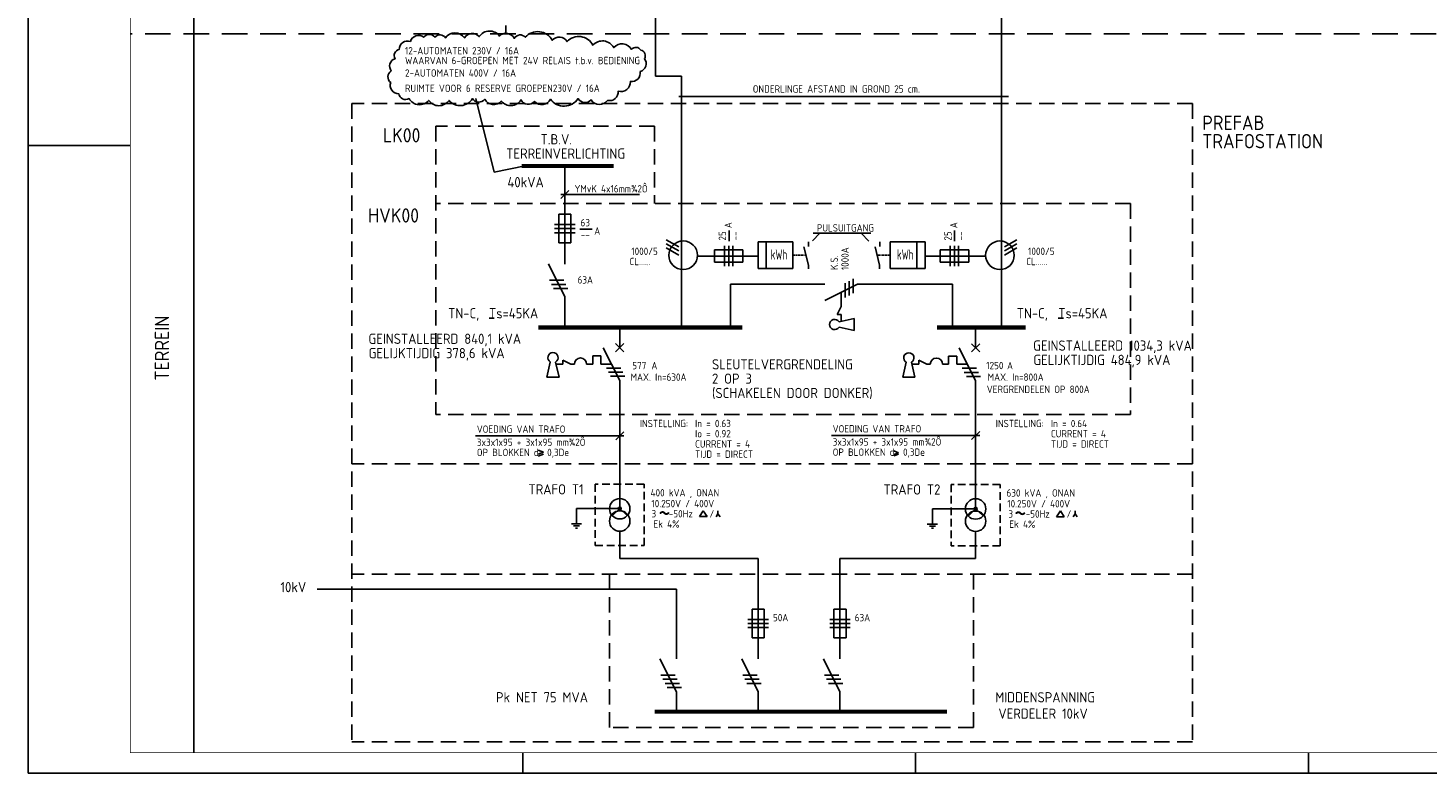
# Model space of a CAD drawing. Header units: millimetres. Extents: x 0 to 594, y 0 to 420.
# Tile 1 of 3: x 0 to 342, y 0 to 182. Entities that reach past the tile are written whole.
import ezdxf
from ezdxf.enums import TextEntityAlignment as Align

# ---------------------------------------------------------------- set-up
doc = ezdxf.new("R2010")
doc.units = ezdxf.units.MM
doc.linetypes.add('B0701', pattern=[9.375, 6.25, -3.125])
doc.linetypes.add('HIDDEN', pattern=[0.375, 0.25, -0.125])
for name, color, linetype in [('1', 7, 'CONTINUOUS'), ('40', 10, 'CONTINUOUS'), ('70', 1, 'CONTINUOUS'), ('71', 2, 'CONTINUOUS'), ('EL$2B---_KADER', 4, 'CONTINUOUS'), ('LIJN025', 10, 'CONTINUOUS'), ('LIJN035', 50, 'CONTINUOUS'), ('LIJN050', 90, 'CONTINUOUS'), ('LIJN070', 130, 'CONTINUOUS'), ('TEKST18', 1, 'CONTINUOUS'), ('TEKST25', 10, 'CONTINUOUS'), ('TEKST35', 2, 'CONTINUOUS'), ('TEKST50', 90, 'CONTINUOUS')]:
    doc.layers.add(name, color=color, linetype=linetype)
doc.styles.add('5_0', font='iso.shx')
doc.styles.add('ISO', font='ISO.SHX')
doc.styles.add('NEN', font='iso.shx')
doc.styles.add('ROMAND', font='romand')

# ---------------------------------------------------------------- blocks, each defined once
blk = doc.blocks.new('A2')
at = {"layer": 'LIJN025'}
for p, q in [((0, 153.5), (25, 153.5)), ((121, 0), (121, 5)), ((217, 0), (217, 5)), ((313, 0), (313, 5))]:
    blk.add_line(p, q, dxfattribs=at)
blk.add_lwpolyline([(0, 0), (0, 420), (594, 420), (594, 0)], close=True, dxfattribs=at)
at = {"layer": 'LIJN050', "const_width": 0.2}
blk.add_lwpolyline([(589, 415), (25, 415), (25, 5), (589, 5)], close=True, dxfattribs=at)
at = {"layer": 'TEKST25', "style": 'ROMAND', "width": 2.899115}
blk.add_attdef('STATUS', text='', height=2.5, dxfattribs=at).set_placement((548, 71.5), (587, 71.5), align=Align.FIT)
at = {"layer": 'TEKST25', "style": 'ISO'}
for tag, p in [('E', (549.25, 66)), ('NAAM-E', (560.75, 66)), ('DATUM-E', (579, 66)), ('D', (549.25, 61)), ('NAAM-D', (560.75, 61)), ('DATUM-D', (579, 61)), ('C', (549.25, 56)), ('NAAM-C', (560.75, 56)), ('DATUM-C', (579, 56)), ('B', (549.25, 51)), ('NAAM-B', (560.75, 51)), ('DATUM-B', (579, 51)), ('A', (549.25, 46)), ('NAAM-A', (560.75, 46)), ('DATUM-A', (579, 46))]:
    blk.add_attdef(tag, text='', height=2.5, dxfattribs=at).set_placement(p, align=Align.CENTER)
for tag, p in [('DATUM', (426.75, 36.25)), ('SCHAAL', (462, 36.25)), ('GETEKEND', (492.25, 36.25)), ('GECONTOL.', (527, 36.25)), ('FORMAAT', (557.25, 28.25))]:
    blk.add_attdef(tag, p, '', height=2.5, dxfattribs=at)
at = {"layer": 'TEKST35', "style": 'ISO'}
for tag, p in [('PROJECT', (428.5, 72.5)), ('PLAATS', (428.5, 63.5)), ('INSTALLATIE-REGEL1', (428.5, 52.5)), ('INSTALLATIE-REGEL2', (428.5, 43.5))]:
    blk.add_attdef(tag, p, '', height=4, dxfattribs=at)
blk.add_attdef('PROJ.NR.', text='', height=4, dxfattribs=at).set_placement((575, 23), align=Align.CENTER)
at = {"layer": 'TEKST50', "style": 'ISO'}
blk.add_attdef('FILE-NAAM', text='', height=5, dxfattribs=at).set_placement((567.5, 7.5), align=Align.CENTER)
blk = doc.blocks.new('T1053')
at = {"layer": '1', "color": 2}
for p, q in [((-1.5, -7), (-1.5, 0)), ((-1.5, 0), (1.5, 0)), ((1.5, 0), (1.5, -7)), ((1.5, -7), (-1.5, -7))]:
    blk.add_line(p, q, dxfattribs=at)
at = {"layer": '1', "color": 1}
for p, q in [((-2.5, -2.5), (2.5, -2.5)), ((-2.5, -3.5), (2.5, -3.5)), ((-2.5, -4.5), (2.5, -4.5))]:
    blk.add_line(p, q, dxfattribs=at)
blk = doc.blocks.new('T1007')
at = {"layer": '70'}
for p, q in [((1.25, 1), (0, 1.5)), ((1.25, 1), (0, 0.5)), ((1.25, 0.5), (0, 0))]:
    blk.add_line(p, q, dxfattribs=at)
blk = doc.blocks.new('RWS023')
at = {"layer": '40', "style": 'NEN'}
blk.add_text('~', height=5, dxfattribs=at).set_placement((-3.5, -1.5))
blk = doc.blocks.new('T1015')
at = {"layer": '70'}
for p, q in [((-1.25, 1), (1.25, 1)), ((-0.75, 0.5), (0.75, 0.5)), ((-0.25, 0), (0.25, 0)), ((0, 1), (0, 2.5))]:
    blk.add_line(p, q, dxfattribs=at)

msp = doc.modelspace()

# ---------------------------------------------------------------- linework, layer by layer
at = {"layer": '1', "color": 1}
for p, q in [((156.05, 130.45), (159.08, 128.7)), ((241.71, 130.45), (238.68, 128.7)), ((156.05, 129.45), (159.08, 127.7)), ((156.05, 128.45), (159.08, 126.7)), ((241.71, 129.45), (238.68, 127.7)), ((241.71, 128.45), (238.68, 126.7))]:
    msp.add_line(p, q, dxfattribs=at)
at = {"layer": '1', "color": 2}
for p, q in [((127.22, 124.53), (131.23, 116.5)), ((194.76, 115.6), (202.79, 119.61)), ((198.76, 114.09), (198.76, 117.6)), ((198.76, 110.51), (198.76, 112.16)), ((140.64, 104.04), (144.66, 96.01)), ((227.64, 104), (231.66, 95.97)), ((129.13, 100.04), (130.78, 100.04)), ((132.71, 100.04), (133.56, 100.04)), ((136.56, 100.04), (138.06, 100.04)), ((138.06, 100.04), (138.06, 102.04)), ((138.06, 102.04), (140.06, 102.04)), ((140.06, 102.04), (140.06, 100.04)), ((140.06, 100.04), (142.64, 100.04)), ((216.13, 100), (217.78, 100)), ((219.71, 100), (220.56, 100)), ((223.56, 100), (225.06, 100)), ((225.06, 100), (225.06, 102)), ((225.06, 102), (227.06, 102)), ((227.06, 102), (227.06, 100)), ((227.06, 100), (229.64, 100)), ((154.48, 27.93), (158.5, 19.9)), ((174.48, 27.93), (178.5, 19.9)), ((194.48, 27.93), (198.5, 19.9))]:
    msp.add_line(p, q, dxfattribs=at)
for centre in [(135.06, 100.04), (222.06, 100)]:
    msp.add_arc(centre, 1.5, 0, 180, dxfattribs=at)
at = {"layer": '70'}
for p, q in [((127.47, 120.53), (130.97, 120.53)), ((199.76, 116.35), (199.76, 119.85)), ((200.76, 116.85), (200.76, 120.35)), ((201.76, 117.35), (201.76, 120.85)), ((127.97, 119.53), (131.47, 119.53)), ((128.47, 118.53), (131.97, 118.53)), ((141.39, 99.04), (144.89, 99.04)), ((141.89, 98.04), (145.39, 98.04)), ((142.39, 97.04), (145.89, 97.04)), ((228.39, 99), (231.89, 99)), ((228.89, 98), (232.39, 98)), ((229.39, 97), (232.89, 97)), ((154.73, 23.93), (158.23, 23.93)), ((155.23, 22.93), (158.73, 22.93)), ((155.73, 21.93), (159.23, 21.93)), ((156.23, 20.93), (159.73, 20.93)), ((174.73, 23.93), (178.23, 23.93)), ((175.23, 22.93), (178.73, 22.93)), ((175.73, 21.93), (179.23, 21.93)), ((194.73, 23.93), (198.23, 23.93)), ((195.23, 22.93), (198.73, 22.93)), ((195.73, 21.93), (199.23, 21.93))]:
    msp.add_line(p, q, dxfattribs=at)
at = {"layer": '71'}
for p, q in [((186.96, 129.93), (178.46, 129.93)), ((178.46, 123.43), (178.46, 129.93)), ((180.46, 123.43), (180.46, 129.93)), ((186.96, 123.43), (186.96, 129.93)), ((190.78, 124.25), (189.66, 128.75)), ((208.2, 124.25), (207.08, 128.75)), ((210.8, 123.43), (210.8, 129.93)), ((210.8, 129.93), (219.3, 129.93)), ((217.3, 123.43), (217.3, 129.93)), ((219.3, 123.43), (219.3, 129.93)), ((178.46, 126.47), (163.65, 126.47)), ((178.46, 123.43), (186.96, 123.43)), ((219.3, 123.43), (210.8, 123.43)), ((219.3, 126.47), (234.1, 126.47)), ((201.95, 111.21), (198.28, 110.35)), ((201.95, 108.21), (201.95, 111.21)), ((144.66, 104.04), (144.66, 108.83)), ((201.95, 108.21), (198.28, 109.07)), ((231.66, 104), (231.66, 108.83)), ((143.66, 105.04), (145.66, 103.04)), ((145.66, 105.04), (143.66, 103.04)), ((230.66, 105), (232.66, 103)), ((232.66, 105), (230.66, 103)), ((126.83, 96.85), (127.69, 100.53)), ((129.83, 96.85), (128.97, 100.53)), ((213.83, 96.81), (214.69, 100.48)), ((216.83, 96.81), (215.97, 100.48)), ((126.83, 96.85), (129.83, 96.85)), ((144.66, 67.14), (144.66, 96.01)), ((213.83, 96.81), (216.83, 96.81)), ((231.66, 67.09), (231.66, 95.97))]:
    msp.add_line(p, q, dxfattribs=at)
for centre, radius in [((144.66, 64.64), 2.5), ((144.66, 64.67), 0.375), ((231.66, 64.59), 2.5), ((144.66, 61.64), 2.5), ((144.66, 64.67), 0.25), ((144.66, 64.67), 0.125), ((231.66, 61.59), 2.5), ((231.66, 64.63), 0.375), ((231.66, 64.63), 0.25), ((231.66, 64.63), 0.125)]:
    msp.add_circle(centre, radius, dxfattribs=at)
for centre, start, end in [((197.2, 109.71), 30.6656, 329.3344), ((128.33, 101.6), 300.6656, 239.3344), ((215.33, 101.56), 300.6656, 239.3344)]:
    msp.add_arc(centre, 1.25, start, end, dxfattribs=at)
at = {"layer": 'LIJN025'}
for p, q in [((40.5, 5), (40.5, 414.5)), ((109.5, 165), (114, 147)), ((159.13, 165.5), (239.7, 165.5)), ((114, 147), (121.5, 148.5)), ((130.23, 141.5), (149.46, 141.5)), ((132.23, 142.49), (130.24, 140.51)), ((134.88, 133), (137.88, 133)), ((171.38, 130.12), (171.38, 132.73)), ((193.6, 132.03), (191.77, 130.16)), ((191.91, 132.03), (206.05, 132.03)), ((203.66, 132.03), (205.58, 130.11)), ((226.51, 130.12), (226.51, 132.73)), ((112.71, 111.23), (113.96, 111.23)), ((251.87, 111.23), (253.12, 111.23)), ((145.68, 82.5), (109.4, 82.5)), ((143.67, 81.51), (145.65, 83.49)), ((232.68, 82.58), (196.4, 82.58)), ((230.67, 81.59), (232.65, 83.57)), ((212.82, 78.32), (211.65, 78.8)), ((212.81, 78.31), (211.64, 77.9)), ((212.81, 78.03), (211.64, 77.6)), ((165.08, 64.15), (164.12, 62.72)), ((164.12, 62.72), (166.05, 62.72)), ((165.08, 64.15), (166.05, 62.72)), ((168.68, 63.41), (168.2, 62.69)), ((168.68, 63.41), (168.68, 64.15)), ((168.68, 63.41), (169.17, 62.69)), ((252.37, 64.11), (251.4, 62.67)), ((251.4, 62.67), (253.34, 62.67)), ((252.37, 64.11), (253.34, 62.67)), ((255.97, 63.37), (255.48, 62.65)), ((255.97, 63.37), (255.97, 64.11)), ((255.97, 63.37), (256.45, 62.65))]:
    msp.add_line(p, q, dxfattribs=at)
at = {"layer": 'LIJN025', "linetype": 'HIDDEN', "ltscale": 15}
for p, q in [((116.79, 301), (116.79, 180.78)), ((79.17, 163.78), (79.17, 7.64)), ((284.67, 163.78), (79.17, 163.78)), ((284.67, 163.78), (284.67, 7.64)), ((99.67, 158.23), (99.67, 87.71)), ((153.17, 158.23), (99.67, 158.23)), ((153.17, 158.23), (153.17, 139.28)), ((269.56, 139.28), (99.67, 139.28)), ((269.56, 139.28), (269.56, 87.71)), ((269.56, 87.71), (99.67, 87.71)), ((284.67, 75.64), (79.17, 75.64)), ((284.67, 48.64), (79.17, 48.64)), ((142.17, 48.64), (142.17, 11.14)), ((231.17, 48.64), (231.17, 11.14)), ((231.17, 11.14), (142.17, 11.14)), ((284.67, 7.64), (79.17, 7.64))]:
    msp.add_line(p, q, dxfattribs=at)
at = {"layer": 'LIJN025', "linetype": 'B0701'}
msp.add_line((588, 180.78), (25, 180.78), dxfattribs=at)
at = {"layer": 'LIJN025', "color": 2, "linetype": 'Continuous'}
for p, q in [((171.73, 119.61), (194.76, 119.61)), ((202.79, 119.61), (226.02, 119.61))]:
    msp.add_line(p, q, dxfattribs=at)
at = {"layer": 'LIJN025', "linetype": 'HIDDEN', "ltscale": 7.5}
for p, q in [((138.66, 70.64), (138.66, 55.64)), ((150.66, 70.64), (138.66, 70.64)), ((150.66, 55.64), (150.66, 70.64)), ((237.66, 70.59), (225.66, 70.59)), ((225.66, 70.59), (225.66, 55.59)), ((237.66, 55.59), (237.66, 70.59)), ((138.66, 55.64), (150.66, 55.64)), ((237.66, 55.59), (225.66, 55.59))]:
    msp.add_line(p, q, dxfattribs=at)
at = {"layer": 'LIJN025'}
msp.add_lwpolyline([(93.47, 178.94, 0.520567), (90.77, 176.99, 0.520567), (89.72, 174.74, 0.520567), (88.82, 171.74, 0.520567), (88.67, 168.89, 0.520567), (90.62, 166.18, 0.520567), (93.17, 164.98, 0.520567), (97.98, 164.53, 0.520567), (102.94, 164.53, 0.520567), (108.65, 164.98, 0.520567), (111.65, 164.83, 0.520567), (115.71, 164.38, 0.520567), (120.52, 164.68, 0.520567), (123.82, 164.23, 0.520567), (127.73, 164.83, 0.520567), (134.49, 164.98, 0.520567), (137.64, 164.68, 0.520567), (141.7, 164.53, 0.520567), (144.25, 166.78, 0.520567), (147.26, 169.19, 0.520567), (149.66, 171.59, 0.520567), (150.71, 174.74, 0.520567), (149.81, 176.84, 0.520567), (147.56, 176.99, 0.520567), (143.2, 177.44, 0.520567), (138.09, 178.04, 0.520567), (131.78, 178.94, 0.520567), (128.18, 179.24, 0.520567), (121.57, 179.99, 0.520567), (118.86, 179.69, 0.520567), (115.26, 180.29, 0.520567), (110.3, 180.14, 0.520567), (106.69, 179.84, 0.520567), (102.04, 179.84, 0.520567), (99.48, 179.99, 0.520567), (96.78, 179.99, 0.520567), (93.47, 178.94)], format="xyb", close=True, dxfattribs=at)
at = {"layer": 'LIJN025', "color": 2, "linetype": 'Continuous'}
for centre in [(160.16, 126.65), (237.6, 126.65)]:
    msp.add_circle(centre, 3.5, dxfattribs=at)
at = {"layer": 'LIJN035'}
for p, q in [((131.23, 136.68), (131.23, 148.53)), ((131.23, 136.68), (131.23, 124.5)), ((190.79, 128.8), (190.79, 129.92)), ((208.21, 128.8), (208.21, 129.92)), ((190.78, 124.25), (190.78, 123.37)), ((208.2, 124.25), (208.2, 123.37)), ((131.23, 116.5), (131.23, 109.1)), ((171.73, 119.61), (171.73, 109.1)), ((226.02, 119.61), (226.02, 109.28)), ((197.79, 112.16), (198.76, 114.09)), ((198.76, 112.16), (197.79, 112.16)), ((130.78, 100.04), (130.78, 101.01)), ((130.78, 101.01), (132.71, 100.04)), ((217.78, 100), (217.78, 100.96)), ((217.78, 100.96), (219.71, 100)), ((144.66, 64.68), (144.66, 67.14)), ((231.66, 64.63), (231.66, 67.09)), ((144.66, 64.71), (134.1, 64.71)), ((134.1, 64.71), (134.1, 61.99)), ((144.66, 64.68), (142.88, 62.99)), ((144.66, 64.67), (146.46, 63.02)), ((231.66, 64.66), (221.1, 64.66)), ((221.1, 64.66), (221.1, 61.94)), ((231.66, 64.63), (229.88, 62.95)), ((231.66, 64.63), (233.46, 62.98)), ((144.66, 59.14), (144.66, 52.5)), ((231.66, 59.09), (231.66, 52.5)), ((144.66, 52.5), (178.5, 52.5)), ((178.5, 40.08), (178.5, 52.5)), ((198.5, 40.08), (198.5, 52.5)), ((198.5, 52.5), (231.66, 52.5)), ((70.66, 45), (158.5, 45)), ((158.5, 40.08), (158.5, 45)), ((158.5, 40.08), (158.5, 27.9)), ((178.5, 40.08), (178.5, 27.9)), ((198.5, 40.08), (198.5, 27.9)), ((158.5, 19.9), (158.5, 15)), ((178.5, 19.9), (178.5, 15)), ((198.5, 19.9), (198.5, 15))]:
    msp.add_line(p, q, dxfattribs=at)
at = {"layer": 'LIJN035', "linetype": 'HIDDEN'}
for p, q in [((186.96, 126.68), (190.08, 126.68)), ((207.65, 126.68), (210.78, 126.68))]:
    msp.add_line(p, q, dxfattribs=at)
at = {"layer": 'LIJN050'}
for p, q in [((153.41, 231.5), (153.41, 170.5)), ((238.01, 231.5), (238.01, 170.5)), ((153.41, 170.5), (159.75, 170.5)), ((159.75, 109.1), (159.75, 170.5)), ((238.01, 109.21), (238.01, 170.5))]:
    msp.add_line(p, q, dxfattribs=at)
at = {"layer": 'LIJN070'}
for p, q in [((120.76, 148.78), (143.12, 148.78)), ((120.76, 148.69), (143.12, 148.69)), ((120.76, 148.6), (143.12, 148.6)), ((120.76, 148.52), (143.12, 148.52)), ((120.76, 148.46), (143.12, 148.46)), ((120.76, 148.37), (143.12, 148.37)), ((120.76, 148.28), (143.12, 148.28)), ((120.76, 148.19), (143.12, 148.19)), ((124.76, 109.28), (174.62, 109.28)), ((124.76, 109.19), (174.62, 109.19)), ((124.76, 109.1), (174.62, 109.1)), ((124.76, 109.02), (174.62, 109.02)), ((124.76, 108.96), (174.62, 108.96)), ((124.76, 108.87), (174.62, 108.87)), ((124.76, 108.78), (174.62, 108.78)), ((124.76, 108.69), (174.62, 108.69)), ((222.26, 109.28), (243.88, 109.28)), ((222.26, 109.19), (243.88, 109.19)), ((222.26, 109.1), (243.88, 109.1)), ((222.26, 109.02), (243.88, 109.02)), ((222.26, 108.96), (243.88, 108.96)), ((222.26, 108.87), (243.88, 108.87)), ((222.26, 108.78), (243.88, 108.78)), ((222.26, 108.69), (243.88, 108.69)), ((153.26, 15.28), (224.62, 15.28)), ((153.26, 15.19), (224.62, 15.19)), ((153.26, 15.1), (224.62, 15.1)), ((153.26, 15.02), (224.62, 15.02)), ((153.26, 14.96), (224.62, 14.96)), ((153.26, 14.87), (224.62, 14.87)), ((153.26, 14.78), (224.62, 14.78)), ((153.26, 14.69), (224.62, 14.69))]:
    msp.add_line(p, q, dxfattribs=at)

# ---------------------------------------------------------------- block references
at = {"layer": 'EL$2B---_KADER'}
msp.add_blockref('A2', (0, 0), dxfattribs=at)
at = {"layer": 'LIJN025', "xscale": -1, "rotation": 270}
msp.add_blockref('T1053', (174.79, 126.5), dxfattribs=at)
at = {"layer": 'LIJN025', "rotation": 90}
msp.add_blockref('T1053', (222.97, 126.5), dxfattribs=at)
at = {"layer": 'LIJN025'}
for name, p in [('T1007', (124.74, 77.47)), ('RWS023', (157.56, 62.46)), ('RWS023', (244.56, 62.42))]:
    msp.add_blockref(name, p, dxfattribs=at)
at = {"layer": 'LIJN035'}
for name, p in [('T1053', (131.23, 136.68)), ('T1015', (134.1, 59.93)), ('T1015', (221.1, 59.89)), ('T1053', (178.5, 40.08)), ('T1053', (198.5, 40.08))]:
    msp.add_blockref(name, p, dxfattribs=at)

# ---------------------------------------------------------------- texts
at = {"layer": '40', "style": 'ISO', "width": 0.7}
for p in [(181.57, 125.59), (212.44, 125.59)]:
    msp.add_text('kWh', height=2.5, dxfattribs=at).set_placement(p)
at = {"layer": '40', "style": 'ISO'}
for s, p in [('TN-C,', (102.71, 111.22)), ('Ts=45KA', (112.71, 111.22)), ('TN-C,', (241.71, 111.22)), ('Ts=45KA', (251.87, 111.22)), ('SLEUTELVERGRENDELING', (167.21, 98.72)), ('2 OP 3', (167.21, 95.22)), ('(SCHAKELEN DOOR DONKER)', (167.21, 91.72)), ('10kV', (61.71, 44.22))]:
    msp.add_text(s, height=2.5, dxfattribs=at).set_placement(p)
at = {"layer": 'TEKST18'}
for s, style, p in [('WAARVAN 6-GROEPEN MET 24V RELAIS t.b.v. BEDIENING', 'ISO', (92.16, 173.39)), ('12-AUTOMATEN 230V / 16A', 'ISO', (92.16, 175.78)), ('2-AUTOMATEN 400V / 16A', 'ISO', (92.16, 170.33)), ('RUIMTE VOOR 6 RESERVE GROEPEN230V / 16A', 'ISO', (92.16, 166.61)), ('YMvK 4x16mm¾2Ô', 'ISO', (133.59, 142.02)), ('A', 'NEN', (138.43, 131.7)), ('A', 'NEN', (152.41, 98.75)), ('A', 'NEN', (239.34, 98.75)), ('INSTELLING:', 'ISO', (149.58, 84.6)), ('In = 0.63', 'ISO', (163.08, 84.6)), ('INSTELLING:', 'ISO', (236.58, 84.6)), ('In = 0.64', 'ISO', (250.08, 84.6)), ('VOEDING VAN TRAFO', 'ISO', (109.71, 83.22)), ('3x3x1x95 + 3x1x95 mm¾2Ô', 'ISO', (109.73, 80.02)), ('Io = 0.92', 'ISO', (163.08, 82.1)), ('VOEDING VAN TRAFO', 'ISO', (196.71, 83.3)), ('3x3x1x95 + 3x1x95 mm¾2Ô', 'ISO', (196.73, 80.09)), ('CURRENT = 4', 'ISO', (250.08, 82.1)), ('OP BLOKKEN d  0,3De', 'ISO', (109.73, 77.52)), ('TIJD = DIRECT', 'ISO', (163.08, 77.1)), ('CURRENT = 4', 'ISO', (163.08, 79.6)), ('OP BLOKKEN d  0,3De', 'ISO', (196.73, 77.59)), ('TIJD = DIRECT', 'ISO', (250.08, 79.6))]:
    msp.add_text(s, height=1.8, dxfattribs=dict(at, style=style)).set_placement(p)
for s, style, p in [('63', 'NEN', (136.23, 133.73)), ('--', 'NEN', (136.23, 130.73)), ('1000/5', 'NEN', (150.73, 126.73)), ('1000/5', 'NEN', (247.73, 126.73)), ('CL......', 'NEN', (149.65, 124.23)), ('CL......', 'NEN', (246.65, 124.23)), ('63A', 'NEN', (136.23, 119.73)), ('577', 'NEN', (149.44, 98.78)), ('1250', 'NEN', (236.36, 98.78)), ('MAX. In=630A', 'NEN', (154.14, 95.94)), ('MAX. In=800A', 'NEN', (241.44, 95.94)), ('VERGRENDELEN OP 800A', 'NEN', (246.96, 92.96)), ('400 kVA , ONAN', 'ISO', (160.59, 67.65)), ('630 kVA , ONAN', 'ISO', (247.59, 67.61)), ('10.250V / 400V', 'ISO', (160.08, 65.01)), ('10.250V / 400V', 'ISO', (247.08, 64.97)), ('3   -50Hz', 'ISO', (157.48, 62.51)), ('Ek 4%', 'ISO', (156.08, 60.01)), ('/', 'ISO', (167.19, 62.51)), ('Ek 4%', 'ISO', (243.08, 59.97)), ('3   -50Hz', 'ISO', (244.73, 62.47)), ('/', 'ISO', (254.48, 62.47)), ('50A', 'NEN', (183.99, 37.12)), ('63A', 'NEN', (203.99, 37.12))]:
    msp.add_text(s, height=1.8, dxfattribs=dict(at, style=style)).set_placement(p, align=Align.CENTER)
at = {"layer": 'TEKST18', "style": 'NEN'}
for p in [(172.07, 133.28), (227.2, 133.28)]:
    msp.add_text('A', height=1.8, rotation=90, dxfattribs=at).set_placement(p)
for s, p in [('25', (170.65, 131.39)), ('--', (173.83, 131.39)), ('25', (225.78, 131.39)), ('--', (228.96, 131.39)), ('K.S.', (197.99, 124.85)), ('1000A', (200.63, 125.81))]:
    msp.add_text(s, height=1.8, rotation=90, dxfattribs=at).set_placement(p, align=Align.CENTER)
at = {"layer": 'TEKST25', "style": '5_0'}
for s, p in [('ONDERLINGE AFSTAND IN GROND 25 cm.', (177.18, 166.44)), ('PULSUITGANG', (192.85, 132.45))]:
    msp.add_text(s, height=1.8, dxfattribs=at).set_placement(p)
at = {"layer": 'TEKST25'}
for s, style, p in [('T.B.V.', 'NEN', (129.15, 153.78)), ('TERREINVERLICHTING ', 'NEN', (132.15, 150.28)), ('40kVA', 'NEN', (121.65, 143.28)), ('GEINSTALLEERD 840,1 kVA', 'NEN', (101.89, 104.97)), ('GELIJKTIJDIG 378,6 kVA', 'NEN', (99.89, 101.47)), ('GEINSTALLEERD 1034,3 kVA', 'NEN', (265.12, 103.31)), ('GELIJKTIJDIG 484,9 kVA', 'NEN', (262.53, 99.81)), ('TRAFO T1', 'ISO', (129.09, 68.15)), ('TRAFO T2', 'ISO', (216.09, 68.11)), ('Pk NET 75 MVA', 'NEN', (125.65, 17.28)), ('MIDDENSPANNING', 'NEN', (248.65, 17.28)), ('VERDELER 10kV', 'NEN', (248.15, 13.28))]:
    msp.add_text(s, height=2.5, dxfattribs=dict(at, style=style)).set_placement(p, align=Align.CENTER)
at = {"layer": 'TEKST35', "style": 'ISO'}
for s, p in [('LK00', (86.76, 154.26)), ('PREFAB', (287.07, 157.31)), ('TRAFOSTATION', (287.07, 152.81)), ('HVK00', (83.14, 134.64))]:
    msp.add_text(s, height=3.5, dxfattribs=at).set_placement(p)
at = {"layer": 'TEKST35', "style": '5_0'}
msp.add_text('TERREIN', height=3.5, rotation=90, dxfattribs=at).set_placement((34.5, 96))

doc.saveas('drawing.dxf')
